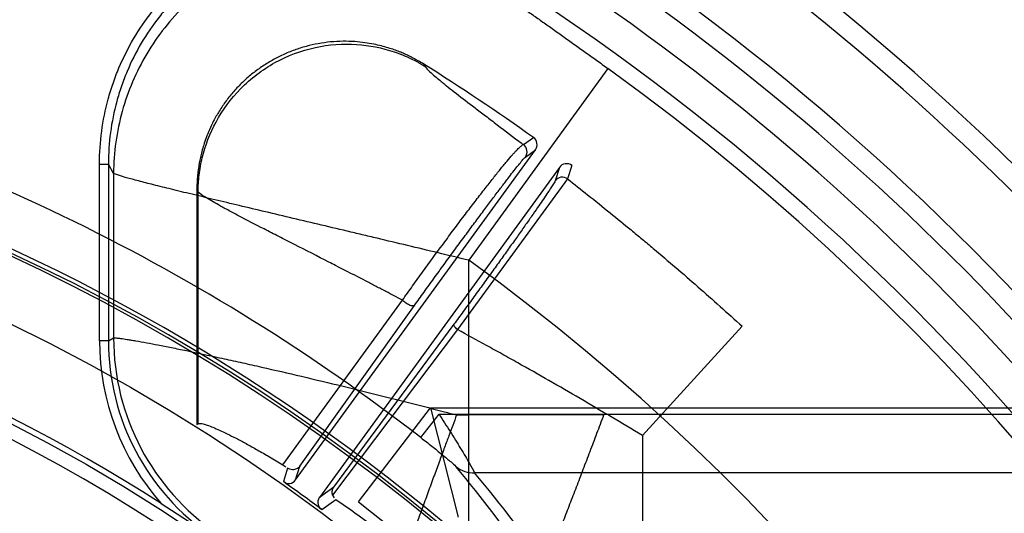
# Model space of a CAD drawing. Header units: millimetres. Extents: x 0 to 297, y 0 to 210.
# Tile 51 of 256: x 146.036 to 146.268, y 91.428 to 91.545. Entities that reach past the tile are written whole.
import ezdxf

# ---------------------------------------------------------------- set-up
doc = ezdxf.new("R2010")
doc.units = ezdxf.units.MM
doc.header["$LTSCALE"] = 16.335
doc.layers.get('0').update_dxf_attribs({"linetype": 'CONTINUOUS'})
for name, color, linetype in [('01_GLOBAL', 7, 'CONTINUOUS'), ('INTFCLR_1', 7, 'CONTINUOUS'), ('INTFCLR_144815', 7, 'CONTINUOUS')]:
    doc.layers.add(name, color=color, linetype=linetype)

msp = doc.modelspace()

# ---------------------------------------------------------------- linework, layer by layer
at = {"color": 7, "linetype": 'Continuous'}
msp.add_circle((146.8548034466, 92.13446435), 2.66, dxfattribs=at)
at = {"color": 9, "linetype": 'Continuous'}
msp.add_arc((146.8548034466, 92.13446435), 2.6259090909, 182.9674534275, 267.0325465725, dxfattribs=at)
at = {"layer": '01_GLOBAL', "color": 7, "linetype": 'Continuous'}
msp.add_circle((146.8548034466, 92.13446435), 2.695, dxfattribs=at)
at = {"layer": 'INTFCLR_1', "color": 6, "linetype": 'Continuous'}
for radius in [0.4224162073, 0.4014439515]:
    msp.add_arc((145.8396077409, 91.0702686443), radius, 270, 90.00000002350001, dxfattribs=at)
at = {"layer": 'INTFCLR_1', "color": 9, "linetype": 'Continuous'}
msp.add_arc((145.8396077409, 91.0702686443), 0.3650864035, 56.81755615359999, 90, dxfattribs=at)
at = {"layer": 'INTFCLR_144815', "color": 9, "linetype": 'Continuous'}
for p, q in [((146.1314806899, 91.53348366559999), (146.131162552, 91.5340240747)), ((146.174618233, 91.5330072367), (146.1418235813, 91.48770910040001)), ((146.1546590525, 91.5150260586), (146.1570268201, 91.5167196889)), ((146.1551455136, 91.512080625), (146.1575070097, 91.51377400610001)), ((146.0546149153, 91.4687301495), (146.0546149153, 91.5104406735)), ((146.0546149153, 91.5104406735), (146.0567120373, 91.5104406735)), ((146.0579387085, 91.5082324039), (146.0567120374, 91.51044150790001)), ((146.0567120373, 91.5104406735), (146.0567120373, 91.4687301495)), ((146.1631701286, 91.5096595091), (146.1621587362, 91.5064797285)), ((146.1661200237, 91.5101130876), (146.1651107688, 91.506926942)), ((146.0579387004, 91.50823078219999), (146.0579387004, 91.4693761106)), ((146.1651107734, 91.5069269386), (146.1390874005, 91.4713622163)), ((146.0778957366, 91.5039125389), (146.0776077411, 91.5044339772)), ((146.0778957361, 91.4491293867), (146.0778957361, 91.5039124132)), ((146.1418235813, 91.39526778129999), (146.1418235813, 91.48770910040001)), ((146.0978768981, 91.4394088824), (146.1261267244, 91.4782880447)), ((146.1019122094, 91.4390801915), (146.1289578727, 91.477053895)), ((146.1390874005, 91.4713622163), (146.1096442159, 91.43223323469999)), ((146.138262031, 91.4725963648), (146.1098883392, 91.434115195)), ((146.2063114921, 91.47212880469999), (146.1827518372, 91.4463104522)), ((146.0567120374, 91.4687301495), (146.0579386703, 91.4693760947)), ((146.0567120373, 91.4687301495), (146.0546149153, 91.4687301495)), ((146.115761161, 91.4306942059), (146.1327794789, 91.45290590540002)), ((146.1327799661, 91.452906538), (146.1392742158, 91.42707746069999)), ((146.1327800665, 91.45290667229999), (146.2794941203, 91.45290667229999)), ((146.1304793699, 91.4458482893), (146.1347628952, 91.4513792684)), ((146.1347628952, 91.4513792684), (146.2808170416, 91.4513792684)), ((146.138910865, 91.4511905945), (146.1418235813, 91.4511905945)), ((146.1736737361, 91.45119103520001), (146.1418235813, 91.45119103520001)), ((146.1827518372, 91.4463104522), (146.1827518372, 91.4074628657)), ((146.0990218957, 91.4386498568), (146.098008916, 91.435452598)), ((146.1008950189, 91.43585428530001), (146.1019123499, 91.43908038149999)), ((146.3131882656, 91.4375106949), (146.1431708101, 91.4375106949)), ((146.1098885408, 91.4341154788), (146.1065582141, 91.43173989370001)), ((146.107067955, 91.42887080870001), (146.1104030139, 91.4312565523)), ((146.1157611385, 91.4306941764), (146.1218753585, 91.4258245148))]:
    msp.add_line(p, q, dxfattribs=at)
at = {"layer": 'INTFCLR_144815', "color": 6, "linetype": 'Continuous'}
for p, q in [((146.1008948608, 91.4358540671), (146.1575070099, 91.5137740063)), ((146.1631701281, 91.50965950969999), (146.106557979, 91.43173957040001)), ((146.0776077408, 91.5044339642), (146.0776077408, 91.4489702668)), ((146.0776077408, 91.4489702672), (146.0778957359, 91.44912938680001)), ((146.0978768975, 91.43940888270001), (146.0985612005, 91.43896705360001)), ((146.0985827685, 91.435078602), (146.0980089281, 91.4354526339)), ((146.1096442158, 91.43223323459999), (146.1100183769, 91.4315987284)), ((146.0691395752, 91.43032994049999), (146.0780241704, 91.4245607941)), ((146.1065349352, 91.4293010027), (146.107067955, 91.42887080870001))]:
    msp.add_line(p, q, dxfattribs=at)
for radius in [0.4466793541, 0.4256665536]:
    msp.add_circle((145.8396077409, 91.0702686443), radius, dxfattribs=at)
for centre, radius, start, end in [((145.8396077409, 91.0702686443), 0.6157754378, 313.9937911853, 154.5150993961), ((145.8396077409, 91.0702686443), 0.5947754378, 312.9543589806, 154.5144414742), ((145.8396077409, 91.0702686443), 0.5751005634, 282.2440355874, 71.2863570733), ((145.8396077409, 91.0702686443), 0.5477895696, 54.5878227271, 57.84315343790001), ((145.8396077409, 91.0702686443), 0.4627266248, 45.0000000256, 314.9999999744), ((145.8396077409, 91.0702686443), 0.4618985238, 44.999999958, 315.000000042), ((145.8396077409, 91.0702686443), 0.461229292, 44.99999997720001, 315.0000000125), ((146.1558086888, 91.5150092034), 0.0020999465, 323.9714246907, 54.5433990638), ((146.1648696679, 91.50842613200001), 0.0020998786, 53.4542780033, 144.0311291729), ((145.8396077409, 91.0702686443), 0.427, 57.4833087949, 79.3673701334), ((145.8396077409, 91.0702686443), 0.4473594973, 53.2829108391, 54.71708917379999)]:
    msp.add_arc(centre, radius, start, end, dxfattribs=at)
at = {"layer": 'INTFCLR_144815', "color": 9, "linetype": 'Continuous'}
for centre, radius, start, end in [((145.8396077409, 91.0702686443), 0.6110177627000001, 40.82000966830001, 69.7456365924), ((145.8396077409, 91.0702686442), 0.5900193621, 41.0185890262, 70.4297169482), ((145.8396077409, 91.0702686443), 0.5830188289, 40.8200096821, 70.5083984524), ((145.8396077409, 91.0702686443), 0.5712784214, 292.4997540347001, 54.0964566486), ((145.8396077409, 91.0702686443), 0.4750435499, 52.2436298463, 75.5403197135), ((146.1534439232, 91.51331235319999), 0.002100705, 324.1003936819, 54.6608637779), ((146.1638559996, 91.5052420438), 0.0021007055, 53.3243867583, 143.8995830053), ((145.8396102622, 91.0702698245), 0.5153523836, 292.4997540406, 54.09645665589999), ((146.1140253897, 91.46946214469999), 0.0560869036, 180.0878887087, 235.4165365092), ((146.1126240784, 91.4687244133), 0.0580090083, 179.9943333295, 221.4427913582), ((146.1126197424, 91.4687220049), 0.0559076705, 179.9916531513, 235.5892274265), ((145.8251713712, 91.18005139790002), 0.4066947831, 31.3807382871, 39.5495269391), ((145.8250203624, 91.1732770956), 0.4135687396, 31.5629655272, 39.7106601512)]:
    msp.add_arc(centre, radius, start, end, dxfattribs=at)
for points, knots in [([(146.0546149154, 91.5104406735), (146.0546152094, 91.5130521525), (146.0549622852, 91.518218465), (146.0562341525, 91.5245281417), (146.0577653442, 91.5295057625), (146.0596320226, 91.5343693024), (146.0625211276, 91.540113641), (146.0661796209, 91.5454731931), (146.0695411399, 91.54946060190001), (146.0731237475, 91.5531721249), (146.0770511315, 91.55650288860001), (146.0813379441, 91.55945221), (146.0858235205, 91.5621088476), (146.0916608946, 91.5648115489), (146.0972243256, 91.5665387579), (146.1010518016, 91.56737836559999), (146.1036023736, 91.5678481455), (146.1080816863, 91.5684422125), (146.1132284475, 91.5686079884), (146.1177589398, 91.5682996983), (146.1202428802, 91.5680031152), (146.1214168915, 91.5678263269), (146.1219469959, 91.5677390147)], [0, 0, 0, 0, 0.07717683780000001, 0.1543536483, 0.1929420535, 0.2315304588, 0.3087072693, 0.3858840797, 0.424472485, 0.4630608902, 0.5402377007, 0.5788261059, 0.6174145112, 0.6945913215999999, 0.7717681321, 0.7910623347, 0.8103565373, 0.8489449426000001, 0.9261217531, 0.9647101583, 0.9840043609, 1, 1, 1, 1]), ([(146.1421128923, 91.5579641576), (146.1412559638, 91.55849590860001), (146.1398434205, 91.5593208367), (146.1378408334, 91.5603763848), (146.1344702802, 91.5620116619), (146.129126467, 91.56407612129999), (146.1236570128, 91.56537269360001), (146.1199602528, 91.5659296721), (146.1175787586, 91.56621401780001), (146.1132252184, 91.5665128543), (146.1082332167, 91.566354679), (146.1039167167, 91.5657819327), (146.1014598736, 91.5653293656), (146.0978001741, 91.56452681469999), (146.0924279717, 91.56286567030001), (146.0867592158, 91.56023704), (146.0824652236, 91.5576926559), (146.0783531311, 91.55486518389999), (146.0745417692, 91.551634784), (146.0710830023, 91.54804840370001), (146.0678648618, 91.5442291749), (146.0643384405, 91.5390684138), (146.0615318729, 91.53348386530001), (146.0597468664, 91.5288219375), (146.0582773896, 91.52405036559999), (146.0570417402, 91.517922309), (146.0567115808, 91.5129362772), (146.0567120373, 91.51044067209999)], [0, 0, 0, 0, 0.0254375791, 0.0412343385, 0.0570889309, 0.1199202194, 0.1852720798, 0.1983616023, 0.2142122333, 0.2457541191, 0.3083631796, 0.3397462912, 0.3555174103, 0.3713614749, 0.4342395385, 0.4968767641, 0.5284769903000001, 0.5600464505, 0.6226733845, 0.6540495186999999, 0.6856454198, 0.7485590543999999, 0.811206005, 0.8427983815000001, 0.8743896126, 0.9370533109, 1, 1, 1, 1]), ([(146.1435422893, 91.5556279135), (146.139354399, 91.5582216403), (146.1302315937, 91.5623115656), (146.1154451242, 91.5646258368), (146.1005413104, 91.56299051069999), (146.0865754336, 91.557514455), (146.0745218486, 91.5485845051), (146.0652255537, 91.5368211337), (146.0593389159, 91.5230609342), (146.0579632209, 91.51315838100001), (146.0579387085, 91.5082324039)], [0, 0, 0, 0, 0.1247496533, 0.2496900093, 0.3747967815, 0.4999999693, 0.6252031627, 0.75030995, 0.8752503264, 1, 1, 1, 1]), ([(146.1435422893, 91.5556279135), (146.1436354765, 91.5554748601), (146.1439856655, 91.5551305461), (146.1446679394, 91.55453144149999), (146.1456681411, 91.55374104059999), (146.1469467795, 91.5527717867), (146.148180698, 91.55186498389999), (146.1492878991, 91.551061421), (146.1505354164, 91.5501630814), (146.1522066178, 91.5489698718), (146.1543331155, 91.54746138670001), (146.1566016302, 91.54585731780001), (146.1589856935, 91.5441725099), (146.1614602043, 91.5424218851), (146.1635696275, 91.54092566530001), (146.1652930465, 91.53969999), (146.1670516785, 91.53844684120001), (146.169266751, 91.5368632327), (146.1719377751, 91.53494441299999), (146.1737228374, 91.53365551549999), (146.174618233, 91.5330072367)], [0, 0, 0, 0, 0.0139781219, 0.0377492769, 0.0711402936, 0.1132430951, 0.1629692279, 0.1905692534, 0.2199650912, 0.2828889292, 0.3507530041, 0.4233452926, 0.4996194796, 0.5784793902, 0.6597967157, 0.7013599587, 0.7434501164, 0.8282480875, 0.9137678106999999, 1, 1, 1, 1]), ([(146.0778957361, 91.5039124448), (146.0778989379, 91.5045575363), (146.0779419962, 91.5058683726), (146.0781832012, 91.5085606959), (146.0790810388, 91.51355402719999), (146.0818621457, 91.52078249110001), (146.0876779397, 91.52864923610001), (146.0957945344, 91.5348139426), (146.1053371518, 91.5383945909), (146.1150932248, 91.5391213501), (146.1226915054, 91.53762066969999), (146.1273947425, 91.5357185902), (146.1295163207, 91.5346329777), (146.1306568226, 91.5339865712), (146.1312091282, 91.5336529), (146.1314806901, 91.53348366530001)], [0, 0, 0, 0, 0.0260957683, 0.0530223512, 0.1092920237, 0.2308962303, 0.3625928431, 0.4999984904, 0.6374041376, 0.7691007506, 0.8907049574, 0.9469746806, 0.9739012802, 0.9870561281, 1, 1, 1, 1]), ([(146.1314806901, 91.53348366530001), (146.1317687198, 91.53299297), (146.1329512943, 91.5318902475), (146.1343788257, 91.53064442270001), (146.1356923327, 91.5295755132), (146.1368221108, 91.5286687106), (146.1391346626, 91.5268521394), (146.1420124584, 91.52464756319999), (146.1447193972, 91.52258912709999), (146.1464347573, 91.521286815), (146.1492536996, 91.5191471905), (146.152001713, 91.5170587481), (146.1542920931, 91.5153070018), (146.1546589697, 91.51502612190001)], [0, 0, 0, 0, 0.0575478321, 0.160403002, 0.1931356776, 0.2286681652, 0.3069583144, 0.4905315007, 0.5953295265, 0.6509068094, 0.7083610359, 0.9532674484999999, 1, 1, 1, 1]), ([(146.1261267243, 91.4782880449), (146.1269247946, 91.4794142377), (146.1285489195, 91.481691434), (146.1306068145, 91.4845462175), (146.1322881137, 91.4868615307), (146.1339781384, 91.48917830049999), (146.1356641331, 91.49147144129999), (146.1373411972, 91.4937351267), (146.1389695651, 91.4959233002), (146.1409357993, 91.49854248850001), (146.1428555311, 91.5010705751), (146.1443199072, 91.5029797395), (146.1456629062, 91.5047166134), (146.1472164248, 91.5067028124), (146.1486936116, 91.5085553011), (146.1497727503, 91.5098810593), (146.1506941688, 91.51099443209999), (146.1515416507, 91.511994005), (146.1523216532, 91.5128785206), (146.1529393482, 91.51355555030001), (146.1535685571, 91.5142114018), (146.1541642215, 91.514742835), (146.154514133, 91.51499221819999), (146.1546590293, 91.5150260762)], [0, 0, 0, 0, 0.0888715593, 0.180088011, 0.2265848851, 0.2731028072, 0.3647256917, 0.4098410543, 0.4544924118, 0.5403426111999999, 0.6207090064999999, 0.6588749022, 0.6952605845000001, 0.7620698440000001, 0.8212274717, 0.8478087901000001, 0.8721324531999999, 0.9142759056, 0.9321869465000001, 0.9480425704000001, 0.9733338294, 0.9904194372, 1, 1, 1, 1]), ([(146.1289578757, 91.4770538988), (146.1297134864, 91.47810826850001), (146.1312477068, 91.4802430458), (146.1331848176, 91.4829242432), (146.1347638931, 91.4851017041), (146.1363491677, 91.487282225), (146.1379264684, 91.4894437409), (146.13949165, 91.49158042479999), (146.1410097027, 91.4936473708), (146.1428371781, 91.4961257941), (146.1446151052, 91.4985231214), (146.1459670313, 91.5003370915), (146.1472034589, 91.5019902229), (146.1486282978, 91.503885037), (146.1499747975, 91.50565930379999), (146.1509511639, 91.50693557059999), (146.1517806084, 91.5080097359), (146.15289759, 91.50946143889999), (146.1540806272, 91.51086338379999), (146.154841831, 91.5118613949), (146.1551455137, 91.512080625)], [0, 0, 0, 0, 0.0889573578, 0.1802847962, 0.2268392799, 0.2734162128, 0.3651632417, 0.4103420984, 0.4550539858, 0.5410331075, 0.6215163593, 0.6597363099, 0.6961802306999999, 0.7630868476, 0.8223162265, 0.8489325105, 0.8732758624, 0.9154168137, 0.9743142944, 1, 1, 1, 1]), ([(146.141823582, 91.48770910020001), (146.13939874, 91.48829429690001), (146.1345653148, 91.4894574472), (146.1273399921, 91.49119065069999), (146.1213509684, 91.49261998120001), (146.1165970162, 91.49375237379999), (146.1119367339, 91.49486053), (146.1062345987, 91.49621370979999), (146.0995490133, 91.4977976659), (146.0931102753, 91.4993231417), (146.0869862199, 91.5007767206), (146.0812485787, 91.5021447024), (146.076738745, 91.50322837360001), (146.0733724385, 91.5040459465), (146.070393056, 91.5047758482), (146.0670813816, 91.5056005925), (146.0640595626, 91.5063757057), (146.0620097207, 91.50692694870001), (146.0604978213, 91.50734395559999), (146.0591664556, 91.50776090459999), (146.0582267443, 91.50805759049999), (146.0579387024, 91.5082311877)], [0, 0, 0, 0, 0.0866382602, 0.172668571, 0.2580713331, 0.3004928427, 0.3424040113, 0.4244468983, 0.5040415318, 0.5810379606, 0.6542699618, 0.7226536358, 0.7859053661, 0.8153652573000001, 0.8429722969, 0.8924454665, 0.9339049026, 0.9513093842, 0.9661907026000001, 0.9883191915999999, 1, 1, 1, 1]), ([(146.1621587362, 91.5064797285), (146.1620456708, 91.50612675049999), (146.1616067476, 91.50551980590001), (146.1609727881, 91.50448778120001), (146.1597677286, 91.5027000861), (146.1582951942, 91.50054180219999), (146.1565479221, 91.49803315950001), (146.1549611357, 91.495771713), (146.1532079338, 91.4932915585), (146.1516480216, 91.49109805), (146.1503277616, 91.4892490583), (146.1489374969, 91.4873071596), (146.1471493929, 91.48481893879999), (146.1453274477, 91.482295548), (146.1438402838, 91.4802428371), (146.1423460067, 91.4781849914), (146.1404887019, 91.47563583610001), (146.1390023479, 91.4736052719), (146.1382620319, 91.4725963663)], [0, 0, 0, 0, 0.0268113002, 0.0530056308, 0.08805323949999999, 0.1825130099, 0.2421459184, 0.3091654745, 0.3823602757, 0.4618483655, 0.5038694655, 0.5467077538, 0.6346082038, 0.725515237, 0.7718486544, 0.8179689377, 0.9094787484, 1, 1, 1, 1]), ([(146.165110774, 91.5069269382), (146.1666924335, 91.5056841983), (146.1700633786, 91.5030170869), (146.1750579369, 91.49900119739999), (146.1793390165, 91.4954983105), (146.1827170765, 91.492697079), (146.1880032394, 91.48827162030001), (146.1959257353, 91.48147512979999), (146.2028561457, 91.4752818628), (146.2063114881, 91.4721288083)], [0, 0, 0, 0, 0.1118698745, 0.2390596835, 0.3564268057, 0.4195062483, 0.4831236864, 0.7398447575, 1, 1, 1, 1]), ([(146.1261267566, 91.4782880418), (146.1248296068, 91.4789715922), (146.1227511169, 91.4800626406), (146.1199010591, 91.48154917), (146.1159292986, 91.4836128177), (146.1122202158, 91.4855244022), (146.1065817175, 91.4884146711), (146.1027332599, 91.49037661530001), (146.0987865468, 91.4923878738), (146.0963851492, 91.4936127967), (146.0925993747, 91.49554763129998), (146.0885771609, 91.4976229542), (146.085338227, 91.4993393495), (146.0837585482, 91.50019748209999), (146.0819349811, 91.5012001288), (146.0799787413, 91.50237678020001), (146.078318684, 91.50340206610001), (146.0778957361, 91.5039124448)], [0, 0, 0, 0, 0.0804855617, 0.1288575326, 0.1764491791, 0.3261789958, 0.3579077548, 0.5242558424, 0.5632992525, 0.6010628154, 0.6722339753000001, 0.7966766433, 0.8495188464, 0.8734226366, 0.8953877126, 0.9636142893, 1, 1, 1, 1]), ([(146.1289578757, 91.4770538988), (146.1288725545, 91.4769473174), (146.1284029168, 91.4768832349), (146.1277011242, 91.47715478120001), (146.1268700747, 91.4776269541), (146.126350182, 91.47806223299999), (146.1261267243, 91.4782880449)], [0, 0, 0, 0, 0.126191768, 0.3760774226, 0.7063605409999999, 1, 1, 1, 1]), ([(146.1390874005, 91.4713622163), (146.1389501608, 91.4714839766), (146.1386591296, 91.471771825), (146.138343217, 91.4721320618), (146.1382036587, 91.47250406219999), (146.1382620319, 91.4725963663)], [0, 0, 0, 0, 0.3593270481, 0.7861028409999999, 1, 1, 1, 1]), ([(146.1827518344, 91.446310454), (146.1778850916, 91.449274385), (146.1681213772, 91.45508644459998), (146.1570382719, 91.4614338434), (146.149642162, 91.46556787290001), (146.1449010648, 91.46819406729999), (146.1413822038, 91.4701178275), (146.1390874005, 91.4713622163)], [0, 0, 0, 0, 0.3395500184, 0.6770394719, 0.7610295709, 0.8444453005, 1, 1, 1, 1]), ([(146.0579387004, 91.4693761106), (146.0581311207, 91.4694098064), (146.0586908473, 91.46936762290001), (146.0597525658, 91.46925731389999), (146.0609384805, 91.4690769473), (146.0621216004, 91.4688859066), (146.064546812, 91.4684711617), (146.0677134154, 91.4678735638), (146.0710973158, 91.46720170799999), (146.0733358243, 91.4667465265), (146.0771329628, 91.4659633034), (146.0817769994, 91.46497246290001), (146.0865546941, 91.46392072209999), (146.0894731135, 91.4632694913), (146.0940867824, 91.4622293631), (146.1012240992, 91.46058293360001), (146.1092690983, 91.45866524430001), (146.1158740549, 91.45705346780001), (146.1225905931, 91.4553896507), (146.1293256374, 91.4536831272), (146.1353283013, 91.4521296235), (146.13796551, 91.45143908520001), (146.1389125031, 91.4511901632)], [0, 0, 0, 0, 0.007057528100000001, 0.0199968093, 0.0387483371, 0.05030677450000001, 0.0633100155, 0.1276290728, 0.1667251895, 0.1879489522, 0.2101566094, 0.3067956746, 0.3595012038, 0.3868973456, 0.4148251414, 0.5303667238, 0.6515226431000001, 0.7136148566, 0.7759916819, 0.9015111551, 0.9646249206, 1, 1, 1, 1]), ([(146.1347628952, 91.4513792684), (146.1352052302, 91.4506970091), (146.1360758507, 91.4493345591), (146.1373651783, 91.44729816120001), (146.1384172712, 91.44560978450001), (146.139241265, 91.44427193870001), (146.1400280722, 91.4429832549), (146.1409498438, 91.4414653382), (146.1420539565, 91.4395434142), (146.1428531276, 91.43827752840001), (146.1431708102, 91.4375106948)], [0, 0, 0, 0, 0.1503662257, 0.2990004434, 0.4457214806, 0.5182532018, 0.5895613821, 0.7249663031, 0.8465029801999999, 1, 1, 1, 1]), ([(146.1304793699, 91.4458482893), (146.1309130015, 91.4455124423), (146.1317711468, 91.4448433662), (146.1330404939, 91.4438394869), (146.1342787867, 91.4428468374), (146.1354642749, 91.4418782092), (146.1365708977, 91.4409681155), (146.1376559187, 91.4400173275), (146.138426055, 91.4394227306), (146.138763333, 91.4390122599)], [0, 0, 0, 0, 0.1531500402, 0.3038366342, 0.4518873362, 0.5962650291, 0.7313885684, 0.8516566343, 1, 1, 1, 1]), ([(146.138763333, 91.4390122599), (146.1393766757, 91.438520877), (146.140789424, 91.4377452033), (146.1423812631, 91.43749843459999), (146.1431708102, 91.4375106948)], [0, 0, 0, 0, 0.4988139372, 1, 1, 1, 1])]:
    msp.add_open_spline(points, degree=3, knots=knots, dxfattribs=at)
at = {"layer": 'INTFCLR_144815', "color": 6, "linetype": 'Continuous'}
for points, knots in [([(146.1311626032, 91.5340241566), (146.1307253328, 91.53429906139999), (146.1298910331, 91.53479817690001), (146.1286817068, 91.53545559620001), (146.1275816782, 91.53600237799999), (146.1265145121, 91.5364896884), (146.125394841, 91.53695725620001), (146.124140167, 91.5374288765), (146.1227203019, 91.5378985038), (146.1211073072, 91.5383527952), (146.1192679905, 91.5387720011), (146.1171627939, 91.53912719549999), (146.1147427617, 91.53937613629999), (146.1120399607, 91.5394531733), (146.1091657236, 91.5393005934), (146.1062624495, 91.5389003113), (146.103406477, 91.5382586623), (146.1006181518, 91.53738121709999), (146.0979148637, 91.53627405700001), (146.0953155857, 91.5349452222), (146.0928385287, 91.5334046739), (146.0904992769, 91.53166271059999), (146.0883139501, 91.5297313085), (146.0862985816, 91.5276249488), (146.0844669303, 91.52535918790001), (146.08287824, 91.5230192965), (146.0815789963, 91.52073303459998), (146.0805708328, 91.5186229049), (146.0798019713, 91.51671752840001), (146.0792150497, 91.51499667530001), (146.078768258, 91.5134432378), (146.0784295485, 91.5120392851), (146.0781747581, 91.5107690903), (146.0779836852, 91.5096081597), (146.0778337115, 91.5084724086), (146.0777142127, 91.5072688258), (146.0776287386, 91.5059092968), (146.0776077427, 91.50494616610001), (146.0776077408, 91.5044339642)], [0, 0, 0, 0, 0.0207809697, 0.0391000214, 0.0553677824, 0.0701952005, 0.08629333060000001, 0.1041769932, 0.1241110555, 0.1464456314, 0.1715734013, 0.1999753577, 0.2322905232, 0.2693773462, 0.308648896, 0.3479582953, 0.3871533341, 0.4262816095, 0.4654291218, 0.5045475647, 0.5435966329, 0.582655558, 0.62175638, 0.6608012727, 0.6998089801, 0.7388430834, 0.7744593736, 0.8055075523, 0.8328653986, 0.8570792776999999, 0.8786279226, 0.8978771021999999, 0.9151700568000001, 0.9307389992, 0.9452055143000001, 0.9612552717, 0.9793921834, 1, 1, 1, 1]), ([(146.1389125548, 91.4511901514), (146.1386105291, 91.45037130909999), (146.137994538, 91.4487416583), (146.1370477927, 91.44619270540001), (146.1360217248, 91.4434336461), (146.1348774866, 91.44034046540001), (146.1336220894, 91.4369302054), (146.132290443, 91.4332910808), (146.1309402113, 91.42957411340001), (146.1296198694, 91.42590730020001), (146.1283522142, 91.42235187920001), (146.1271471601, 91.4189313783), (146.1260029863, 91.4156365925), (146.1249465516, 91.41254075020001), (146.1239661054, 91.4096029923), (146.1230899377, 91.4069009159), (146.1223158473, 91.404417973), (146.1216695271, 91.4022307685), (146.1211495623, 91.40032524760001), (146.120758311, 91.3987058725), (146.1205023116, 91.39738621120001), (146.1203705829, 91.3962412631), (146.1203759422, 91.39550443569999), (146.1205102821, 91.3951542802)], [0, 0, 0, 0, 0.0442713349, 0.0883715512, 0.1379269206, 0.19359001, 0.2556652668, 0.3222620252, 0.3901560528, 0.4562638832, 0.5199524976, 0.5816257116, 0.6402218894, 0.6968713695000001, 0.747553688, 0.7973187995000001, 0.8409588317, 0.8794745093, 0.9130099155, 0.9411172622, 0.9640325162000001, 0.9809759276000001, 1, 1, 1, 1]), ([(146.1519169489, 91.39526778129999), (146.1520470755, 91.39559099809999), (146.1522981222, 91.3962146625), (146.1527064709, 91.39723122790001), (146.153077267, 91.3981554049), (146.1534289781, 91.39903277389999), (146.1537338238, 91.3997938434), (146.1540657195, 91.4006232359), (146.154424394, 91.4015205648), (146.1548095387, 91.4024853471), (146.1552208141, 91.4035170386), (146.1556578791, 91.40461503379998), (146.1561204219, 91.4057786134), (146.1566080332, 91.4070069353), (146.1571201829, 91.4082990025), (146.1576562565, 91.4096536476), (146.1582155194, 91.4110696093), (146.1587973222, 91.4125454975), (146.1594011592, 91.4140797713), (146.1600262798, 91.4156708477), (146.1606716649, 91.4173170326), (146.1613363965, 91.4190163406), (146.1620195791, 91.42076649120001), (146.1627202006, 91.4225649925), (146.1634372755, 91.4244092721), (146.1641694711, 91.4262968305), (146.1649154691, 91.4282249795), (146.1656741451, 91.43019078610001), (146.1664447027, 91.432190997), (146.1672256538, 91.43422240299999), (146.1680152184, 91.4362819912), (146.1688120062, 91.4383663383), (146.1696148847, 91.4404719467), (146.1704229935, 91.44259493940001), (146.171234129, 91.4447320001), (146.1720473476, 91.4468793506), (146.1728604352, 91.44903363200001), (146.1734029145, 91.4504714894), (146.1736737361, 91.45119103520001)], [0, 0, 0, 0, 0.0174191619, 0.033610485, 0.0547687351, 0.0672021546, 0.08086638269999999, 0.0957560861, 0.111863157, 0.1291780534, 0.1476902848, 0.1673883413, 0.1882597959, 0.2102894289, 0.2334582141, 0.2577443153, 0.2831230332, 0.3095687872, 0.3370553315, 0.3655535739, 0.395031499, 0.4254527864, 0.4567766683, 0.4889577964, 0.5219478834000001, 0.5557028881, 0.5901745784, 0.6253061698, 0.6610457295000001, 0.697335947, 0.7341096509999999, 0.7713188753, 0.8088941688, 0.8467695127, 0.884883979, 0.9231704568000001, 0.9615637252, 1, 1, 1, 1]), ([(146.0778957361, 91.4491293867), (146.078232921, 91.4493156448), (146.0790486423, 91.4490813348), (146.0801563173, 91.44876776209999), (146.0814546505, 91.4482555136), (146.0830135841, 91.44757916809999), (146.08485198, 91.4467058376), (146.0869551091, 91.4456433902), (146.0893231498, 91.4443830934), (146.0919512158, 91.44292048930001), (146.0948371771, 91.4412480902), (146.0968360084, 91.4400457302), (146.0978768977, 91.4394088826)], [0, 0, 0, 0, 0.0516664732, 0.09868849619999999, 0.1602908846, 0.2365338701, 0.3274136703, 0.4329398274, 0.5526439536, 0.6871535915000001, 0.8363320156, 1, 1, 1, 1]), ([(146.1019123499, 91.43908038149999), (146.1017163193, 91.43881534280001), (146.1011830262, 91.43838210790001), (146.1001046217, 91.4381623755), (146.0993581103, 91.43841337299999), (146.0990218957, 91.4386498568)], [0, 0, 0, 0, 0.3093261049, 0.6142970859, 1, 1, 1, 1]), ([(146.0985827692, 91.4350786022), (146.0988922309, 91.43498414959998), (146.0997719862, 91.43491950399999), (146.1005848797, 91.4354272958), (146.1008948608, 91.4358540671)], [0, 0, 0, 0, 0.380195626, 1, 1, 1, 1]), ([(146.1096441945, 91.4322332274), (146.1095362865, 91.4325322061), (146.1094519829, 91.43320424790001), (146.1096951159, 91.43384360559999), (146.1098885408, 91.4341154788)], [0, 0, 0, 0, 0.4878721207, 1, 1, 1, 1]), ([(146.106557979, 91.43173957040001), (146.1063673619, 91.4314773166), (146.1060190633, 91.4306669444), (146.1062329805, 91.42973268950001), (146.1065349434, 91.4293010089)], [0, 0, 0, 0, 0.3809657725, 1, 1, 1, 1]), ([(146.110403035, 91.4312565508), (146.1119418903, 91.4301980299), (146.1150935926, 91.42798835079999), (146.1198995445, 91.4244918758), (146.1249586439, 91.42067190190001), (146.1302867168, 91.4164929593), (146.1358941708, 91.411918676), (146.1396841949, 91.4086993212), (146.1416179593, 91.40702303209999)], [0, 0, 0, 0, 0.1417217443, 0.2920470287, 0.4509400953, 0.6227074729, 0.805815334, 1, 1, 1, 1])]:
    msp.add_open_spline(points, degree=3, knots=knots, dxfattribs=at)

doc.saveas('drawing.dxf')
